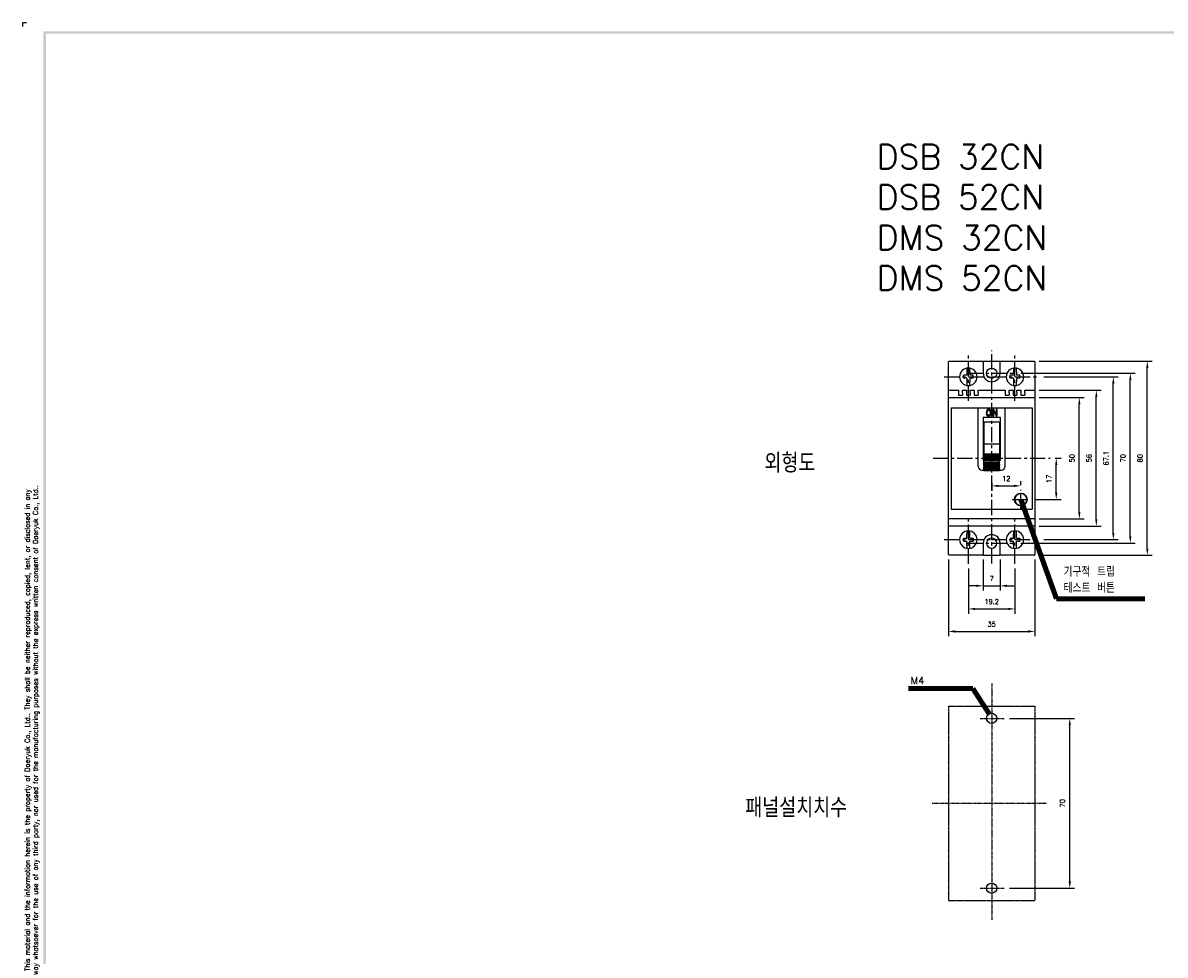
# Model space of a CAD drawing. Extents: x -4 to 824, y -4 to 577.
# Tile 2 of 4: x -4 to 467, y 193 to 577. Entities that reach past the tile are written whole.
import ezdxf

# ---------------------------------------------------------------- set-up
doc = ezdxf.new("R2010")
doc.units = 0
doc.header["$MEASUREMENT"] = 0
doc.linetypes.add('CENTER', pattern=[2, 1.25, -0.25, 0.25, -0.25])
doc.linetypes.add('PHANTOM', pattern=[2.5, 1.25, -0.25, 0.25, -0.25, 0.25, -0.25])
doc.layers.get('0').update_dxf_attribs({"linetype": 'CONTINUOUS'})
for name, color, linetype in [('cen', 1, 'CENTER'), ('CENTER', 1, 'CENTER'), ('di', 3, 'CONTINUOUS'), ('DIM', 3, 'CONTINUOUS'), ('dwg', 7, 'CONTINUOUS')]:
    doc.layers.add(name, color=color, linetype=linetype)
doc.styles.add('KIM', font='ROMANS.shx', dxfattribs={"height": 5, "bigfont": 'GSG1.shx'})
doc.styles.get("Standard").update_dxf_attribs({"font": 'romans.shx', "height": 2, "bigfont": 'hgs.shx'})
doc.dimstyles.get("Standard").update_dxf_attribs({"dimscale": 0, "dimtxt": 2, "dimasz": 2, "dimexe": 0.5, "dimexo": 0.5, "dimgap": 1, "dimtad": 1, "dimdsep": 46, "dimtxsty": 'Standard', "dimcen": 0, "dimclrd": 3, "dimclre": 3, "dimclrt": 3, "dimadec": 0, "dimazin": 2, "dimtp": 0.1, "dimtm": 0.1, "dimtfac": 1, "dimtmove": 0, "dimatfit": 3, "dimfxl": 0, "dimtolj": 1, "dimarcsym": 0})
doc.dimstyles.new('STANDARD$0', dxfattribs={"dimtxt": 5, "dimasz": 5, "dimexe": 1, "dimexo": 2, "dimgap": 2, "dimtad": 1, "dimdec": 4, "dimzin": 12, "dimdsep": 46, "dimtxsty": 'KIM', "dimcen": -1, "dimdle": 0.1, "dimadec": 0, "dimazin": 0, "dimtfac": 1, "dimtdec": 4, "dimtmove": 0, "dimatfit": 3, "dimfxl": 0, "dimtolj": 1, "dimtzin": 0, "dimarcsym": 0})

# ---------------------------------------------------------------- blocks, each defined once
blk = doc.blocks.new('*D98')
at = {"layer": 'DIM'}
for p, q in [((402.36, 290.47), (429.24, 290.47)), ((427.24, 223.27), (427.24, 287.67)), ((402.36, 220.47), (429.24, 220.47))]:
    blk.add_line(p, q, dxfattribs=at)
for points in [[(426.78, 287.67), (427.71, 287.67), (427.24, 290.47)], [(426.78, 223.27), (427.71, 223.27), (427.24, 220.47)]]:
    blk.add_solid(points, dxfattribs=at)
at = {"layer": 'DIM', "insert": (424.24, 255.47), "char_height": 2, "attachment_point": 5, "rotation": 90}
blk.add_mtext('\\A1;70', dxfattribs=at)
blk = doc.blocks.new('*D105')
at = {"layer": 'DIM'}
for p, q in [((414.57, 437.64), (461.18, 437.64)), ((459.18, 360.44), (459.18, 434.84)), ((414.57, 357.64), (461.18, 357.64))]:
    blk.add_line(p, q, dxfattribs=at)
for points in [[(458.72, 434.84), (459.65, 434.84), (459.18, 437.64)], [(458.72, 360.44), (459.65, 360.44), (459.18, 357.64)]]:
    blk.add_solid(points, dxfattribs=at)
at = {"layer": 'DIM', "insert": (456.18, 397.64), "char_height": 2, "attachment_point": 5, "rotation": 90}
blk.add_mtext('\\A1;80', dxfattribs=at)
blk = doc.blocks.new('*D106')
at = {"layer": 'DIM'}
for p, q in [((377.27, 355.94), (377.27, 324.27)), ((412.87, 355.94), (412.87, 324.27)), ((380.07, 326.27), (410.07, 326.27))]:
    blk.add_line(p, q, dxfattribs=at)
for points in [[(380.07, 326.74), (380.07, 325.8), (377.27, 326.27)], [(410.07, 326.74), (410.07, 325.8), (412.87, 326.27)]]:
    blk.add_solid(points, dxfattribs=at)
at = {"layer": 'DIM', "insert": (395.07, 329.27), "char_height": 2, "attachment_point": 5}
blk.add_mtext('\\A1;35', dxfattribs=at)
blk = doc.blocks.new('*D107')
at = {"layer": 'DIM'}
for p, q in [((385.47, 352.14), (385.47, 333.55)), ((404.67, 352.14), (404.67, 333.55)), ((388.27, 335.55), (401.87, 335.55))]:
    blk.add_line(p, q, dxfattribs=at)
for points in [[(388.27, 336.02), (388.27, 335.09), (385.47, 335.55)], [(401.87, 336.02), (401.87, 335.09), (404.67, 335.55)]]:
    blk.add_solid(points, dxfattribs=at)
at = {"layer": 'DIM', "insert": (395.07, 338.55), "char_height": 2, "attachment_point": 5}
blk.add_mtext('\\A1;19.2', dxfattribs=at)
blk = doc.blocks.new('*D108')
at = {"layer": 'DIM'}
for p, q in [((391.57, 355.94), (391.57, 343.08)), ((398.57, 355.94), (398.57, 343.08)), ((388.77, 345.08), (385.97, 345.08)), ((391.57, 345.08), (398.57, 345.08)), ((401.37, 345.08), (404.17, 345.08))]:
    blk.add_line(p, q, dxfattribs=at)
for points in [[(388.77, 345.55), (388.77, 344.62), (391.57, 345.08)], [(401.37, 345.55), (401.37, 344.62), (398.57, 345.08)]]:
    blk.add_solid(points, dxfattribs=at)
at = {"layer": 'DIM', "insert": (395.07, 348.08), "char_height": 2, "attachment_point": 5}
blk.add_mtext('\\A1;7', dxfattribs=at)
blk = doc.blocks.new('*D109')
at = {"layer": 'DIM'}
for p, q in [((414.57, 425.64), (440.18, 425.64)), ((438.18, 372.44), (438.18, 422.84)), ((414.57, 369.64), (440.18, 369.64))]:
    blk.add_line(p, q, dxfattribs=at)
for points in [[(437.72, 422.84), (438.65, 422.84), (438.18, 425.64)], [(437.72, 372.44), (438.65, 372.44), (438.18, 369.64)]]:
    blk.add_solid(points, dxfattribs=at)
at = {"layer": 'DIM', "insert": (435.18, 397.64), "char_height": 2, "attachment_point": 5, "rotation": 90}
blk.add_mtext('\\A1;56', dxfattribs=at)
blk = doc.blocks.new('*D110')
at = {"layer": 'DIM'}
for p, q in [((414.57, 422.64), (433.18, 422.64)), ((431.18, 375.44), (431.18, 419.84)), ((414.57, 372.64), (433.18, 372.64))]:
    blk.add_line(p, q, dxfattribs=at)
for points in [[(430.72, 419.84), (431.65, 419.84), (431.18, 422.64)], [(430.72, 375.44), (431.65, 375.44), (431.18, 372.64)]]:
    blk.add_solid(points, dxfattribs=at)
at = {"layer": 'DIM', "insert": (428.18, 397.64), "char_height": 2, "attachment_point": 5, "rotation": 90}
blk.add_mtext('\\A1;50', dxfattribs=at)
blk = doc.blocks.new('*D93')
at = {"layer": 'DIM'}
for p, q in [((416.62, 431.19), (447.18, 431.19)), ((445.18, 366.89), (445.18, 428.39)), ((416.62, 364.09), (447.18, 364.09))]:
    blk.add_line(p, q, dxfattribs=at)
for points in [[(444.72, 428.39), (445.65, 428.39), (445.18, 431.19)], [(444.72, 366.89), (445.65, 366.89), (445.18, 364.09)]]:
    blk.add_solid(points, dxfattribs=at)
at = {"layer": 'DIM', "insert": (442.18, 397.64), "char_height": 2, "attachment_point": 5, "rotation": 90}
blk.add_mtext('\\A1;67.1', dxfattribs=at)
blk = doc.blocks.new('*D94')
at = {"layer": 'DIM'}
for p, q in [((407.02, 432.64), (454.18, 432.64)), ((452.18, 365.44), (452.18, 429.84)), ((407.02, 362.64), (454.18, 362.64))]:
    blk.add_line(p, q, dxfattribs=at)
for points in [[(451.72, 429.84), (452.65, 429.84), (452.18, 432.64)], [(451.72, 365.44), (452.65, 365.44), (452.18, 362.64)]]:
    blk.add_solid(points, dxfattribs=at)
at = {"layer": 'DIM', "insert": (449.18, 397.64), "char_height": 2, "attachment_point": 5, "rotation": 90}
blk.add_mtext('\\A1;70', dxfattribs=at)
blk = doc.blocks.new('*D95')
at = {"layer": 'DIM'}
for p, q in [((395.07, 387.5), (395.07, 384.24)), ((397.87, 386.24), (404.27, 386.24)), ((407.07, 386.56), (407.07, 388.24))]:
    blk.add_line(p, q, dxfattribs=at)
for points in [[(397.87, 386.71), (397.87, 385.78), (395.07, 386.24)], [(404.27, 386.71), (404.27, 385.78), (407.07, 386.24)]]:
    blk.add_solid(points, dxfattribs=at)
at = {"layer": 'DIM', "insert": (401.07, 389.24), "char_height": 2, "attachment_point": 5}
blk.add_mtext('\\A1;12', dxfattribs=at)
blk = doc.blocks.new('*D96')
at = {"layer": 'DIM'}
for p, q in [((421.22, 397.64), (423.68, 397.64)), ((421.68, 383.44), (421.68, 394.84)), ((412.65, 380.64), (423.68, 380.64))]:
    blk.add_line(p, q, dxfattribs=at)
for points in [[(421.21, 394.84), (422.14, 394.84), (421.68, 397.64)], [(421.21, 383.44), (422.14, 383.44), (421.68, 380.64)]]:
    blk.add_solid(points, dxfattribs=at)
at = {"layer": 'DIM', "insert": (418.68, 389.14), "char_height": 2, "attachment_point": 5, "rotation": 90}
blk.add_mtext('\\A1;17', dxfattribs=at)

msp = doc.modelspace()

# ---------------------------------------------------------------- linework, layer by layer
at = {"color": 7}
for p, q in [((377.57, 437.635), (391.27, 437.635)), ((391.27, 437.635), (391.67, 437.635)), ((391.67, 437.635), (398.47, 437.635)), ((398.47, 437.635), (398.87, 437.635)), ((398.87, 437.635), (412.57, 437.635)), ((377.27, 425.335), (377.27, 437.335)), ((384.87, 433.406), (384.87, 431.785)), ((386.07, 433.406), (386.07, 431.785)), ((391.57, 437.335), (391.57, 432.635)), ((398.57, 432.635), (398.57, 437.335)), ((404.07, 433.406), (404.07, 431.785)), ((405.27, 433.406), (405.27, 431.785)), ((412.87, 437.335), (412.87, 425.335)), ((384.87, 431.785), (383.47, 431.785)), ((383.47, 430.585), (383.47, 431.785)), ((384.87, 430.585), (383.47, 430.585)), ((384.87, 430.585), (384.87, 428.965)), ((387.47, 431.785), (386.07, 431.785)), ((387.47, 430.585), (386.07, 430.585)), ((386.07, 430.585), (386.07, 428.965)), ((387.47, 430.585), (387.47, 431.785)), ((404.07, 431.785), (402.67, 431.785)), ((402.67, 430.585), (402.67, 431.785)), ((404.07, 430.585), (402.67, 430.585)), ((404.07, 430.585), (404.07, 428.965)), ((406.67, 431.785), (405.27, 431.785)), ((406.67, 430.585), (405.27, 430.585)), ((405.27, 430.585), (405.27, 428.965)), ((406.67, 430.585), (406.67, 431.785)), ((377.27, 424.635), (377.27, 425.335)), ((377.27, 422.335), (377.27, 424.635)), ((377.57, 425.635), (381.47, 425.635)), ((381.47, 425.635), (381.47, 424.635)), ((381.47, 424.635), (381.47, 423.635)), ((381.47, 423.635), (383.07, 423.635)), ((383.07, 425.635), (384.67, 425.635)), ((383.07, 424.635), (383.07, 425.635)), ((383.07, 424.635), (383.07, 423.635)), ((384.67, 425.635), (384.67, 424.635)), ((384.67, 424.635), (384.67, 423.635)), ((384.67, 423.635), (386.27, 423.635)), ((386.27, 425.635), (387.87, 425.635)), ((386.27, 424.635), (386.27, 425.635)), ((386.27, 424.635), (386.27, 423.635)), ((387.87, 425.635), (387.87, 424.635)), ((387.87, 424.635), (387.87, 423.635)), ((387.87, 423.635), (389.47, 423.635)), ((389.47, 425.635), (400.67, 425.635)), ((389.47, 424.635), (389.47, 425.635)), ((389.47, 424.635), (389.47, 423.635)), ((400.67, 425.635), (400.67, 424.635)), ((400.67, 424.635), (400.67, 423.635)), ((400.67, 423.635), (402.27, 423.635)), ((402.27, 425.635), (403.87, 425.635)), ((402.27, 424.635), (402.27, 425.635)), ((402.27, 424.635), (402.27, 423.635)), ((403.87, 425.635), (403.87, 424.635)), ((403.87, 424.635), (403.87, 423.635)), ((403.87, 423.635), (405.47, 423.635)), ((405.47, 425.635), (407.07, 425.635)), ((405.47, 424.635), (405.47, 425.635)), ((405.47, 424.635), (405.47, 423.635)), ((407.07, 425.635), (407.07, 424.635)), ((407.07, 424.635), (407.07, 423.635)), ((407.07, 423.635), (408.67, 423.635)), ((408.67, 425.635), (412.57, 425.635)), ((408.67, 424.635), (408.67, 425.635)), ((408.67, 424.635), (408.67, 423.635)), ((412.87, 425.335), (412.87, 424.635)), ((412.87, 424.635), (412.87, 422.335)), ((377.27, 421.135), (377.27, 422.335)), ((377.27, 374.135), (377.27, 421.135)), ((377.57, 422.635), (412.57, 422.635)), ((412.87, 422.335), (412.87, 421.135)), ((412.87, 421.135), (412.87, 374.135)), ((378.37, 418.335), (378.37, 376.635)), ((378.37, 418.335), (389.57, 418.335)), ((389.57, 394.235), (389.57, 418.335)), ((389.57, 418.335), (400.57, 418.335)), ((391.57, 414.535), (391.57, 396.735)), ((391.57, 414.535), (398.57, 414.535)), ((395.969, 417.731), (395.574, 417.735)), ((395.574, 417.735), (395.574, 415.04)), ((395.574, 415.04), (395.921, 415.032)), ((395.921, 417.09), (396.872, 415.035)), ((395.921, 415.032), (395.921, 417.09)), ((396.928, 415.681), (395.969, 417.731)), ((396.872, 415.035), (397.27, 415.035)), ((396.928, 417.735), (396.928, 415.681)), ((397.267, 417.735), (396.928, 417.735)), ((397.27, 415.035), (397.267, 417.735)), ((398.57, 414.535), (398.57, 396.735)), ((400.57, 394.235), (400.57, 418.335)), ((400.57, 418.335), (411.77, 418.335)), ((411.77, 418.335), (411.77, 376.635)), ((398.57, 412.535), (391.57, 412.535)), ((391.82, 409.822), (391.57, 409.822)), ((391.82, 412.535), (391.82, 403.436)), ((398.32, 412.535), (398.32, 403.436)), ((398.32, 410.658), (398.57, 410.658)), ((398.57, 409.822), (398.32, 409.822)), ((391.82, 402.164), (391.57, 402.164)), ((391.82, 401.249), (391.57, 401.249)), ((391.57, 400.135), (391.82, 400.135)), ((398.32, 403.436), (391.82, 403.436)), ((391.82, 403.436), (391.82, 399.432)), ((398.32, 403.436), (398.32, 399.432)), ((398.57, 402.164), (398.32, 402.164)), ((398.57, 401.249), (398.32, 401.249)), ((398.57, 400.135), (398.32, 400.135)), ((391.57, 398.535), (391.82, 398.535)), ((391.82, 396.735), (391.57, 396.735)), ((391.82, 399.432), (398.32, 399.432)), ((391.82, 399.355), (391.82, 399.432)), ((391.82, 399.355), (398.32, 399.355)), ((391.82, 399.277), (391.82, 399.355)), ((391.82, 399.277), (398.32, 399.277)), ((391.82, 399.052), (391.82, 399.277)), ((391.82, 399.052), (398.32, 399.052)), ((391.82, 398.902), (391.82, 399.052)), ((391.82, 398.902), (398.32, 398.902)), ((391.82, 398.543), (391.82, 398.902)), ((391.82, 398.543), (398.32, 398.543)), ((391.82, 398.331), (391.82, 398.543)), ((391.82, 398.331), (398.32, 398.331)), ((391.82, 397.864), (391.82, 398.331)), ((391.82, 397.864), (398.32, 397.864)), ((391.82, 397.604), (391.82, 397.864)), ((391.82, 397.059), (391.82, 397.604)), ((391.82, 397.604), (398.32, 397.604)), ((391.82, 397.059), (398.32, 397.059)), ((391.82, 396.838), (391.82, 397.059)), ((398.32, 396.838), (391.82, 396.838)), ((391.82, 396.838), (391.82, 396.77)), ((391.82, 396.77), (398.32, 396.77)), ((391.82, 396.185), (391.82, 396.77)), ((391.82, 396.185), (398.32, 396.185)), ((391.82, 396.035), (391.82, 396.185)), ((398.32, 396.035), (391.82, 396.035)), ((391.82, 396.035), (391.82, 395.885)), ((391.82, 395.885), (398.32, 395.885)), ((391.82, 395.301), (391.82, 395.885)), ((391.82, 395.301), (398.32, 395.301)), ((391.82, 395.233), (391.82, 395.301)), ((398.32, 399.355), (398.32, 399.432)), ((398.32, 399.277), (398.32, 399.355)), ((398.32, 399.052), (398.32, 399.277)), ((398.32, 398.902), (398.32, 399.052)), ((398.32, 398.543), (398.32, 398.902)), ((398.32, 398.331), (398.32, 398.543)), ((398.32, 398.535), (398.57, 398.535)), ((398.32, 397.864), (398.32, 398.331)), ((398.32, 397.604), (398.32, 397.864)), ((398.32, 397.059), (398.32, 397.604)), ((398.32, 396.838), (398.32, 397.059)), ((398.32, 396.838), (398.32, 396.77)), ((398.32, 396.185), (398.32, 396.77)), ((398.57, 396.735), (398.32, 396.735)), ((398.32, 396.035), (398.32, 396.185)), ((398.32, 396.035), (398.32, 395.885)), ((398.32, 395.301), (398.32, 395.885)), ((398.32, 395.233), (398.32, 395.301)), ((391.07, 392.735), (391.82, 392.735)), ((398.32, 395.233), (391.82, 395.233)), ((391.82, 395.233), (391.82, 395.011)), ((391.82, 395.011), (398.32, 395.011)), ((391.82, 394.467), (391.82, 395.011)), ((391.82, 394.467), (398.32, 394.467)), ((391.82, 394.467), (391.82, 394.207)), ((391.82, 394.207), (398.32, 394.207)), ((391.82, 393.74), (391.82, 394.207)), ((391.82, 393.74), (398.32, 393.74)), ((391.82, 393.74), (391.82, 393.527)), ((391.82, 393.527), (398.32, 393.527)), ((391.82, 393.169), (391.82, 393.527)), ((391.82, 393.169), (398.32, 393.169)), ((391.82, 393.169), (391.82, 393.019)), ((391.82, 393.019), (398.32, 393.019)), ((391.82, 392.793), (391.82, 393.019)), ((391.82, 392.793), (398.32, 392.793)), ((391.82, 392.793), (391.82, 392.716)), ((391.82, 392.716), (398.32, 392.716)), ((391.82, 392.639), (391.82, 392.716)), ((391.82, 392.639), (398.32, 392.639)), ((398.32, 395.233), (398.32, 395.011)), ((398.32, 394.467), (398.32, 395.011)), ((398.32, 394.467), (398.32, 394.207)), ((398.32, 393.74), (398.32, 394.207)), ((398.32, 393.74), (398.32, 393.527)), ((398.32, 393.169), (398.32, 393.527)), ((398.32, 393.169), (398.32, 393.019)), ((398.32, 392.793), (398.32, 393.019)), ((398.32, 392.793), (398.32, 392.716)), ((398.32, 392.735), (399.07, 392.735)), ((398.32, 392.639), (398.32, 392.716)), ((378.37, 376.635), (411.77, 376.635)), ((377.27, 372.935), (377.27, 374.135)), ((377.27, 370.635), (377.27, 372.935)), ((412.57, 372.635), (377.57, 372.635)), ((412.87, 374.135), (412.87, 372.935)), ((412.87, 372.935), (412.87, 370.635)), ((377.27, 369.935), (377.27, 370.635)), ((377.27, 357.935), (377.27, 369.935)), ((412.57, 369.635), (377.57, 369.635)), ((412.87, 370.635), (412.87, 369.935)), ((412.87, 369.935), (412.87, 357.935)), ((383.47, 364.685), (384.87, 364.685)), ((383.47, 364.685), (383.47, 363.485)), ((383.47, 363.485), (384.87, 363.485)), ((384.87, 364.685), (384.87, 366.306)), ((384.87, 361.865), (384.87, 363.485)), ((386.07, 364.685), (386.07, 366.306)), ((386.07, 364.685), (387.47, 364.685)), ((386.07, 363.485), (387.47, 363.485)), ((386.07, 361.865), (386.07, 363.485)), ((387.47, 364.685), (387.47, 363.485)), ((391.57, 362.635), (391.57, 357.935)), ((398.57, 357.935), (398.57, 362.635)), ((402.67, 364.685), (404.07, 364.685)), ((402.67, 364.685), (402.67, 363.485)), ((402.67, 363.485), (404.07, 363.485)), ((404.07, 364.685), (404.07, 366.306)), ((404.07, 361.865), (404.07, 363.485)), ((405.27, 364.685), (405.27, 366.306)), ((405.27, 364.685), (406.67, 364.685)), ((405.27, 363.485), (406.67, 363.485)), ((405.27, 361.865), (405.27, 363.485)), ((406.67, 364.685), (406.67, 363.485)), ((391.27, 357.635), (377.57, 357.635)), ((391.67, 357.635), (391.27, 357.635)), ((391.67, 357.635), (398.47, 357.635)), ((398.87, 357.635), (398.47, 357.635)), ((412.57, 357.635), (398.87, 357.635))]:
    msp.add_line(p, q, dxfattribs=at)
at = {"color": 6, "linetype": 'PHANTOM', "ltscale": 0.5}
for p, q in [((377.27, 295.474), (377.27, 215.474)), ((377.27, 295.474), (412.87, 295.474)), ((412.87, 295.474), (412.87, 215.474)), ((377.27, 215.474), (412.87, 215.474))]:
    msp.add_line(p, q, dxfattribs=at)
at = {"color": 7, "extrusion": (0, 0, -1)}
for centre, radius in [((-385.47, 431.185), 3.6), ((-404.67, 431.185), 3.6), ((-407.07, 380.635), 2.5), ((-385.47, 364.085), 3.6), ((-404.67, 364.085), 3.6), ((-395.07, 362.635), 2.1)]:
    msp.add_circle(centre, radius, dxfattribs=at)
at = {"color": 7}
for centre, radius in [((395.07, 432.635), 2.1), ((407.07, 380.635), 2.6)]:
    msp.add_circle(centre, radius, dxfattribs=at)
for centre in [(395.07, 290.474), (395.07, 220.474)]:
    msp.add_circle(centre, 2.1)
for centre, radius, start, end in [((377.57, 437.335), 0.3, 90, 180), ((412.57, 437.335), 0.3, 0, 90), ((395.07, 432.635), 3.5, 180, 0), ((377.57, 425.335), 0.3, 90, 180), ((412.57, 425.335), 0.3, 0, 90), ((377.57, 422.335), 0.3, 90, 180), ((412.57, 422.335), 0.3, 0, 90), ((391.07, 394.235), 1.5, 180, 270), ((399.07, 394.235), 1.5, 270, 0), ((412.57, 369.935), 0.3, 270, 0), ((395.07, 362.635), 3.5, 0, 180), ((391.27, 357.935), 0.3, 270, 0), ((412.57, 357.935), 0.3, 270, 0)]:
    msp.add_arc(centre, radius, start, end, dxfattribs=at)
at = {"color": 7, "extrusion": (0, 0, -1)}
for centre, start, end in [((-391.27, 437.335), 90, 180), ((-398.87, 437.335), 0, 90), ((-377.57, 372.935), 270, 0), ((-412.57, 372.935), 180, 270), ((-377.57, 369.935), 270, 0), ((-377.57, 357.935), 270, 0), ((-398.87, 357.935), 270, 0)]:
    msp.add_arc(centre, 0.3, start, end, dxfattribs=at)
at = {"color": 7}
for points, knots in [([(384.87, 434.741), (384.87, 434.717), (384.87, 434.692), (384.87, 434.566), (384.87, 434.443), (384.87, 434.167), (384.87, 434.01), (384.87, 433.705), (384.87, 433.555), (384.87, 433.406)], [0, 0, 0, 0, 0.0888341, 0.0888341, 0.4054692, 0.4054692, 0.721813, 0.721813, 1, 1, 1, 1]), ([(386.07, 433.406), (386.07, 433.432), (386.07, 433.458), (386.07, 433.669), (386.07, 433.855), (386.07, 434.186), (386.07, 434.338), (386.07, 434.539), (386.07, 434.606), (386.07, 434.685), (386.07, 434.704), (386.07, 434.723)], [0, 0, 0, 0, 0.050027, 0.050027, 0.4043748, 0.4043748, 0.7404922, 0.7404922, 0.9313812, 0.9313812, 1, 1, 1, 1]), ([(404.07, 434.741), (404.07, 434.717), (404.07, 434.692), (404.07, 434.566), (404.07, 434.443), (404.07, 434.167), (404.07, 434.01), (404.07, 433.705), (404.07, 433.555), (404.07, 433.406)], [0, 0, 0, 0, 0.0888341, 0.0888341, 0.4054692, 0.4054692, 0.721813, 0.721813, 1, 1, 1, 1]), ([(405.27, 433.406), (405.27, 433.432), (405.27, 433.458), (405.27, 433.669), (405.27, 433.855), (405.27, 434.186), (405.27, 434.338), (405.27, 434.539), (405.27, 434.606), (405.27, 434.685), (405.27, 434.704), (405.27, 434.723)], [0, 0, 0, 0, 0.050027, 0.050027, 0.4043748, 0.4043748, 0.7404922, 0.7404922, 0.9313812, 0.9313812, 1, 1, 1, 1]), ([(384.87, 428.965), (384.87, 428.813), (384.87, 428.66), (384.87, 428.344), (384.87, 428.18), (384.87, 427.899), (384.87, 427.777), (384.87, 427.667), (384.87, 427.652), (384.87, 427.638)], [0, 0, 0, 0, 0.2872871, 0.2872871, 0.6235543, 0.6235543, 0.9478752, 0.9478752, 1, 1, 1, 1]), ([(386.07, 427.642), (386.07, 427.705), (386.07, 427.781), (386.07, 427.986), (386.07, 428.125), (386.07, 428.428), (386.07, 428.595), (386.07, 428.83), (386.07, 428.898), (386.07, 428.965)], [0, 0, 0, 0, 0.232076, 0.232076, 0.5500981, 0.5500981, 0.8726734, 0.8726734, 1, 1, 1, 1]), ([(404.07, 428.965), (404.07, 428.813), (404.07, 428.66), (404.07, 428.344), (404.07, 428.18), (404.07, 427.899), (404.07, 427.777), (404.07, 427.667), (404.07, 427.652), (404.07, 427.638)], [0, 0, 0, 0, 0.2872871, 0.2872871, 0.6235543, 0.6235543, 0.9478752, 0.9478752, 1, 1, 1, 1]), ([(405.27, 427.642), (405.27, 427.705), (405.27, 427.781), (405.27, 427.986), (405.27, 428.125), (405.27, 428.428), (405.27, 428.595), (405.27, 428.83), (405.27, 428.898), (405.27, 428.965)], [0, 0, 0, 0, 0.232076, 0.232076, 0.5500981, 0.5500981, 0.8726734, 0.8726734, 1, 1, 1, 1]), ([(393.119, 417.402), (392.94, 417.142), (392.85, 416.802), (392.85, 416.382), (392.85, 415.958), (392.94, 415.613), (393.119, 415.349)], [0, 0, 0, 0, 0.5, 0.5, 0.5, 1, 1, 1, 1]), ([(394.57, 417.402), (394.387, 417.662), (394.143, 417.792), (393.539, 417.792), (393.297, 417.662), (393.119, 417.402)], [0, 0, 0, 0, 0.5, 0.5, 1, 1, 1, 1]), ([(393.119, 415.349), (393.297, 415.085), (393.539, 414.953), (394.143, 414.953), (394.387, 415.085), (394.753, 415.613), (394.844, 415.958), (394.844, 416.382), (394.844, 416.802), (394.753, 417.142), (394.57, 417.402)], [0, 0, 0, 0, 0.25, 0.25, 0.5, 0.5, 0.75, 0.75, 0.75, 1, 1, 1, 1]), ([(393.381, 415.64), (393.274, 415.833), (393.22, 416.08), (393.22, 416.382), (393.22, 416.683), (393.274, 416.926), (393.381, 417.113)], [0, 0, 0, 0, 0.5, 0.5, 0.5, 1, 1, 1, 1]), ([(393.381, 417.113), (393.489, 417.3), (393.642, 417.394), (393.841, 417.394), (394.035, 417.394), (394.187, 417.3), (394.3, 417.113)], [0, 0, 0, 0, 0.5, 0.5, 0.5, 1, 1, 1, 1]), ([(394.3, 415.64), (394.187, 415.448), (394.035, 415.351), (393.841, 415.351), (393.642, 415.351), (393.489, 415.448), (393.381, 415.64)], [0, 0, 0, 0, 0.5, 0.5, 0.5, 1, 1, 1, 1]), ([(394.3, 417.113), (394.41, 416.926), (394.466, 416.683), (394.466, 416.382), (394.466, 416.08), (394.41, 415.833), (394.3, 415.64)], [0, 0, 0, 0, 0.5, 0.5, 0.5, 1, 1, 1, 1]), ([(391.568, 410.625), (391.593, 410.629), (391.675, 410.641), (391.76, 410.65), (391.82, 410.653)], [0, 0, 0, 0, 0.3082874, 1, 1, 1, 1]), ([(384.87, 367.64), (384.87, 367.575), (384.87, 367.495), (384.87, 367.285), (384.87, 367.145), (384.87, 366.843), (384.87, 366.676), (384.87, 366.44), (384.87, 366.373), (384.87, 366.306)], [0, 0, 0, 0, 0.2432019, 0.2432019, 0.5566164, 0.5566164, 0.8745181, 0.8745181, 1, 1, 1, 1]), ([(386.07, 366.306), (386.07, 366.458), (386.07, 366.611), (386.07, 366.927), (386.07, 367.091), (386.07, 367.372), (386.07, 367.494), (386.07, 367.599), (386.07, 367.608), (386.07, 367.618)], [0, 0, 0, 0, 0.2925262, 0.2925262, 0.6349255, 0.6349255, 0.9651608, 0.9651608, 1, 1, 1, 1]), ([(404.07, 367.64), (404.07, 367.575), (404.07, 367.495), (404.07, 367.285), (404.07, 367.145), (404.07, 366.843), (404.07, 366.676), (404.07, 366.44), (404.07, 366.373), (404.07, 366.306)], [0, 0, 0, 0, 0.2432019, 0.2432019, 0.5566164, 0.5566164, 0.8745181, 0.8745181, 1, 1, 1, 1]), ([(405.27, 366.306), (405.27, 366.458), (405.27, 366.611), (405.27, 366.927), (405.27, 367.091), (405.27, 367.372), (405.27, 367.494), (405.27, 367.599), (405.27, 367.608), (405.27, 367.618)], [0, 0, 0, 0, 0.2925262, 0.2925262, 0.6349255, 0.6349255, 0.9651608, 0.9651608, 1, 1, 1, 1]), ([(384.87, 361.865), (384.87, 361.839), (384.87, 361.812), (384.87, 361.601), (384.87, 361.416), (384.87, 361.085), (384.87, 360.933), (384.87, 360.732), (384.87, 360.665), (384.87, 360.581), (384.87, 360.557), (384.87, 360.534)], [0, 0, 0, 0, 0.0491873, 0.0491873, 0.3975876, 0.3975876, 0.7280635, 0.7280635, 0.9157486, 0.9157486, 1, 1, 1, 1]), ([(386.07, 360.545), (386.07, 360.564), (386.07, 360.585), (386.07, 360.705), (386.07, 360.828), (386.07, 361.104), (386.07, 361.261), (386.07, 361.566), (386.07, 361.716), (386.07, 361.865)], [0, 0, 0, 0, 0.0714104, 0.0714104, 0.3941003, 0.3941003, 0.7164934, 0.7164934, 1, 1, 1, 1]), ([(404.07, 361.865), (404.07, 361.839), (404.07, 361.812), (404.07, 361.601), (404.07, 361.416), (404.07, 361.085), (404.07, 360.933), (404.07, 360.732), (404.07, 360.665), (404.07, 360.581), (404.07, 360.557), (404.07, 360.534)], [0, 0, 0, 0, 0.0491873, 0.0491873, 0.3975876, 0.3975876, 0.7280635, 0.7280635, 0.9157486, 0.9157486, 1, 1, 1, 1]), ([(405.27, 360.545), (405.27, 360.564), (405.27, 360.585), (405.27, 360.705), (405.27, 360.828), (405.27, 361.104), (405.27, 361.261), (405.27, 361.566), (405.27, 361.716), (405.27, 361.865)], [0, 0, 0, 0, 0.0714104, 0.0714104, 0.3941003, 0.3941003, 0.7164934, 0.7164934, 1, 1, 1, 1])]:
    msp.add_open_spline(points, degree=3, knots=knots, dxfattribs=at)
at = {"layer": 'cen', "color": 1, "linetype": 'CENTER', "ltscale": 5}
for p, q in [((385.47, 421.235), (385.47, 441.135)), ((395.07, 354.243), (395.07, 441.983)), ((404.67, 421.235), (404.67, 441.135)), ((375.52, 431.185), (395.42, 431.185)), ((385.12, 432.635), (405.02, 432.635)), ((394.72, 431.185), (414.62, 431.185))]:
    msp.add_line(p, q, dxfattribs=at)
at = {"layer": 'CENTER', "color": 1, "ltscale": 0.1}
for p, q in [((395.07, 304.864), (395.07, 207.503)), ((390.364, 290.474), (400.358, 290.474)), ((370.617, 255.474), (417.831, 255.474)), ((390.364, 220.474), (400.358, 220.474))]:
    msp.add_line(p, q, dxfattribs=at)
at = {"layer": 'di'}
for p in [(-2.5, 577), (-4, 575.5)]:
    msp.add_line(p, (-4, 577), dxfattribs=at)
at = {"layer": 'DIM', "color": 1, "linetype": 'CENTER', "ltscale": 5}
for p, q in [((370.92, 397.635), (419.22, 397.635)), ((407.07, 376.779), (407.07, 384.56)), ((403.481, 380.635), (410.654, 380.635)), ((385.47, 354.135), (385.47, 374.035)), ((404.67, 354.135), (404.67, 374.035)), ((375.52, 364.085), (395.42, 364.085)), ((385.12, 362.635), (405.02, 362.635)), ((394.72, 364.085), (414.62, 364.085))]:
    msp.add_line(p, q, dxfattribs=at)
at = {"layer": 'dwg'}
for points in [[(4.5, 573.5), (5.5, 572.5), (820.5, 573.5), (819.5, 572.5)], [(4.5, -0.5), (5.5, 0), (4.5, 573.5), (5.5, 572.5)]]:
    msp.add_trace(points, dxfattribs=at)

# ---------------------------------------------------------------- texts
at = {"layer": 'di', "char_height": 8, "attachment_point": 1}
for s, insert, width in [('{\\Fromans,hgs|c129;외형도}', (301.479, 399.676), 74.93994), ('{\\Fromans,hgs|c129;패널설치치수}', (293.58, 257.689), 135.45529)]:
    msp.add_mtext(s, dxfattribs=dict(at, insert=insert, width=width))
at = {"layer": 'di', "insert": (-0.133, 285.33), "char_height": 2, "width": 218.76599, "attachment_point": 5, "rotation": 90}
msp.add_mtext('\\A1;This material and the information herein is the property of Daeryuk Co., Ltd.. They shall be neither reproduced, copied, lent, or disclosed in any\\Pway whatsoever for the use of any third party, nor used for the manufacturing purposes without the express written consent of Daeryuk Co., Ltd..', dxfattribs=at)
at = {"layer": 'di', "insert": (424.684, 342.202), "char_height": 4, "attachment_point": 7}
msp.add_mtext('기구적 트립 \\P테스트 버튼', dxfattribs=at)
at = {"layer": 'DIM', "insert": (347.731, 526.875), "char_height": 10, "width": 782.77285, "attachment_point": 1}
msp.add_mtext('{\\Fromans,hgs|c129;DSB 32CN\\PDSB 52CN\\PDMS 32CN\\PDMS 52CN}', dxfattribs=at)
at = {"layer": 'DIM', "insert": (361.725, 307.518), "char_height": 3, "attachment_point": 1}
msp.add_mtext('M4', dxfattribs=at)

# ---------------------------------------------------------------- dimensions: what is measured, and where the dimension line sits
at = {"layer": 'DIM'}
for base, p1, p2, picture, middle in [((459.182, 437.635), (412.57, 357.635), (412.57, 437.635), '*D105', (459.182, 397.635)), ((452.182, 432.635), (405.02, 362.635), (405.02, 432.635), '*D94', (452.182, 397.635)), ((445.182, 431.185), (414.62, 364.085), (414.62, 431.185), '*D93', (445.182, 397.635)), ((438.182, 425.635), (412.57, 369.635), (412.57, 425.635), '*D109', (438.182, 397.635)), ((431.182, 422.635), (412.57, 372.635), (412.57, 422.635), '*D110', (431.182, 397.635)), ((421.676, 397.635), (410.654, 380.635), (419.22, 397.635), '*D96', (421.676, 389.135))]:
    dim = msp.add_linear_dim(base=base, p1=p1, p2=p2, angle=90, dimstyle='STANDARD$0', override={"dimtxt": 3, "dimasz": 2.8, "dimexe": 2, "dimdec": 2, "dimzin": 8, "dimtxsty": 'Standard', "dimcen": 0, "dimclrd": 256, "dimclre": 256, "dimclrt": 256, "dimadec": 2, "dimazin": 2, "dimtfac": 0.6, "dimtdec": 2, "dimtmove": 0, "dimtzin": 8, "dimlwd": 65535, "dimlwe": 65535, "dimarcsym": 1}, dxfattribs=at)
    dim.commit()
    dim.dimension.update_dxf_attribs({"geometry": picture, "text_midpoint": middle, "dimtype": 160})
dim = msp.add_linear_dim(base=(407.07, 386.245), p1=(395.07, 389.504), p2=(407.07, 384.56), dimstyle='STANDARD$0', override={"dimtxt": 3, "dimasz": 2.8, "dimexe": 2, "dimdec": 2, "dimzin": 8, "dimtxsty": 'Standard', "dimcen": 0, "dimclrd": 256, "dimclre": 256, "dimclrt": 256, "dimadec": 2, "dimazin": 2, "dimtfac": 0.6, "dimtdec": 2, "dimtzin": 8, "dimlwd": 65535, "dimlwe": 65535, "dimarcsym": 1}, dxfattribs=at)
dim.commit()
dim.dimension.update_dxf_attribs({"geometry": '*D95', "text_midpoint": (401.07, 386.245), "dimtype": 160})
dim = msp.add_linear_dim(base=(412.87, 326.27), p1=(377.27, 357.935), p2=(412.87, 357.935), text='35', dimstyle='STANDARD$0', override={"dimtxt": 3, "dimasz": 2.8, "dimexe": 2, "dimdec": 2, "dimzin": 8, "dimtxsty": 'Standard', "dimcen": 0, "dimclrd": 256, "dimclre": 256, "dimclrt": 256, "dimadec": 2, "dimazin": 2, "dimtfac": 0.6, "dimtdec": 2, "dimtzin": 8, "dimlwd": 65535, "dimlwe": 65535, "dimarcsym": 1}, dxfattribs=at)
dim.commit()
dim.dimension.update_dxf_attribs({"geometry": '*D106', "text_midpoint": (395.07, 329.27)})
for base, p1, p2, picture, middle in [((398.57, 345.085), (391.57, 357.935), (398.57, 357.935), '*D108', (395.07, 348.085)), ((404.67, 335.552), (385.47, 354.135), (404.67, 354.135), '*D107', (395.07, 338.552))]:
    dim = msp.add_linear_dim(base=base, p1=p1, p2=p2, dimstyle='STANDARD$0', override={"dimtxt": 3, "dimasz": 2.8, "dimexe": 2, "dimdec": 2, "dimzin": 8, "dimtxsty": 'Standard', "dimcen": 0, "dimclrd": 256, "dimclre": 256, "dimclrt": 256, "dimadec": 2, "dimazin": 2, "dimtfac": 0.6, "dimtdec": 2, "dimtzin": 8, "dimlwd": 65535, "dimlwe": 65535, "dimarcsym": 1}, dxfattribs=at)
    dim.commit()
    dim.dimension.update_dxf_attribs({"geometry": picture, "text_midpoint": middle})
dim = msp.add_linear_dim(base=(427.242, 290.474), p1=(400.358, 220.474), p2=(400.358, 290.474), angle=90, dimstyle='STANDARD$0', override={"dimtxt": 3, "dimasz": 2.8, "dimexe": 2, "dimdec": 1, "dimzin": 8, "dimtxsty": 'Standard', "dimcen": 0, "dimclrd": 256, "dimclre": 256, "dimclrt": 256, "dimadec": 2, "dimazin": 2, "dimtfac": 0.6, "dimtdec": 2, "dimtzin": 8, "dimlwd": 65535, "dimlwe": 65535, "dimarcsym": 1}, dxfattribs=at)
dim.commit()
dim.dimension.update_dxf_attribs({"geometry": '*D98', "text_midpoint": (424.242, 255.474)})

# ---------------------------------------------------------------- leaders
at = {"layer": 'di'}
msp.add_leader([(407.067, 380.635), (421.71, 339.649), (458.109, 339.649)], dimstyle='Standard', override={"dimscale": 1, "dimtxt": 4, "dimasz": 3.2, "dimexe": 2, "dimexo": 2, "dimgap": 2, "dimclrd": 256, "dimclre": 256, "dimclrt": 256, "dimadec": 2, "dimtfac": 0.6, "dimlwd": 65535, "dimlwe": 65535, "dimarcsym": 1}, dxfattribs=at)
at = {"layer": 'DIM'}
msp.add_leader([(393.972, 292.354), (387.324, 302.798), (360.811, 302.798)], dimstyle='Standard', override={"dimscale": 1, "dimtxt": 3, "dimasz": 2.8, "dimexe": 2, "dimexo": 2, "dimgap": 2, "dimdle": 0.1, "dimclrd": 256, "dimclre": 256, "dimclrt": 256, "dimadec": 2, "dimtfac": 0.6, "dimlwd": 65535, "dimlwe": 65535, "dimarcsym": 1}, dxfattribs=at)

doc.saveas('drawing.dxf')
